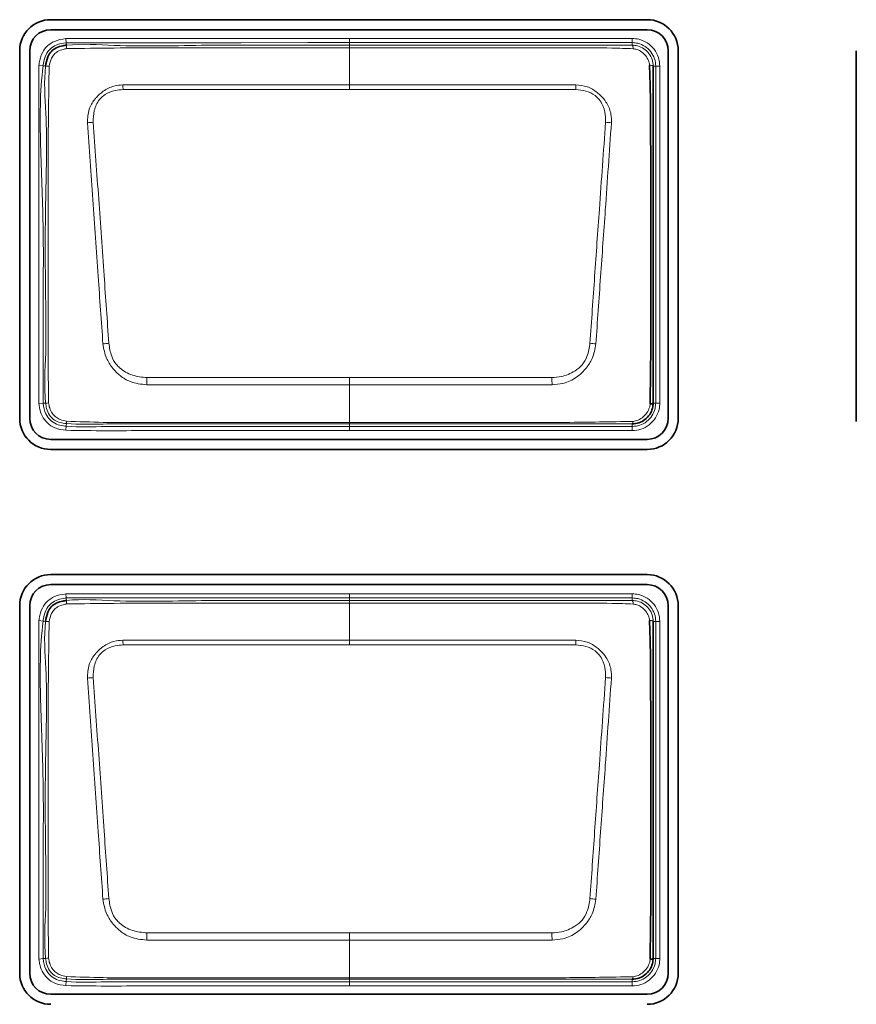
# Model space of a CAD drawing. Header units: millimetres. Extents: x 0 to 1118, y 0 to 864.
# Tile 24 of 172: x 239.77 to 244.8, y 355.6 to 361.52. Entities that reach past the tile are written whole.
import ezdxf

# ---------------------------------------------------------------- set-up
doc = ezdxf.new("R2010")
doc.units = ezdxf.units.MM

msp = doc.modelspace()

# ---------------------------------------------------------------- linework, layer by layer
at = {"color": 7, "linetype": 'Continuous', "lineweight": 35}
for p, q in [((243.5447, 361.5186), (239.9597, 361.5186)), ((239.9597, 361.4582), (243.5447, 361.4582)), ((239.7734, 361.3322), (239.7734, 359.1222)), ((239.8337, 359.1222), (239.8337, 361.3322)), ((243.6707, 361.3322), (243.6707, 359.1222)), ((243.731, 359.1222), (243.731, 361.3322)), ((244.8009, 361.3322), (244.8009, 359.1043)), ((243.4547, 359.0894), (243.4546, 359.0894)), ((243.5447, 358.9962), (239.9597, 358.9962)), ((239.9597, 358.9359), (243.5447, 358.9359)), ((243.5447, 358.1836), (239.9597, 358.1836)), ((239.9597, 358.1232), (243.5447, 358.1232)), ((239.7734, 357.9972), (239.7734, 355.7872)), ((239.8337, 355.7872), (239.8337, 357.9972)), ((243.6707, 357.9972), (243.6707, 355.7872)), ((243.731, 355.7872), (243.731, 357.9972)), ((243.4547, 355.7519), (243.4546, 355.7519)), ((243.5447, 355.6612), (239.9597, 355.6612))]:
    msp.add_line(p, q, dxfattribs=at)
at = {"color": 7, "linetype": 'Continuous', "lineweight": 18}
for p, q in [((240.0501, 361.4052), (240.0529, 361.3804)), ((241.7547, 361.4055), (243.4547, 361.4055)), ((243.4547, 361.3805), (243.4547, 361.4055)), ((240.0529, 361.3804), (240.0547, 361.3652)), ((241.7547, 361.3651), (241.7547, 361.3805)), ((243.4547, 361.3805), (241.7547, 361.3805)), ((241.7547, 361.1266), (241.7547, 361.3491)), ((243.4547, 361.3652), (243.4547, 361.3805)), ((239.8893, 361.2449), (239.9141, 361.2417)), ((239.9293, 361.2398), (239.9141, 361.2417)), ((243.5954, 361.2397), (243.5802, 361.2397)), ((243.5954, 359.2147), (243.5954, 361.2397)), ((243.5954, 361.2397), (243.6204, 361.2397)), ((243.6204, 361.2397), (243.6204, 359.2147)), ((241.7547, 361.0986), (240.3946, 361.0986)), ((243.1148, 361.0986), (241.7547, 361.0986)), ((241.7547, 359.3673), (241.7547, 359.3243)), ((241.7547, 359.0981), (241.7547, 359.3243)), ((239.8893, 359.2102), (239.9141, 359.213)), ((239.9141, 359.213), (239.9293, 359.2147)), ((243.5801, 359.2147), (243.5954, 359.2147)), ((243.5954, 359.2147), (243.6204, 359.2147)), ((240.0548, 359.091), (240.0536, 359.0757)), ((241.7547, 359.0981), (241.7547, 359.0895)), ((241.7547, 359.0895), (241.7547, 359.074)), ((243.4546, 359.074), (243.4546, 359.0894)), ((240.0515, 359.0508), (240.0536, 359.0757)), ((241.7547, 359.074), (243.4546, 359.074)), ((241.7547, 359.049), (241.7547, 359.074)), ((243.4546, 359.049), (241.7547, 359.049)), ((243.4546, 359.074), (243.4546, 359.049)), ((240.0501, 358.0677), (240.0529, 358.0429)), ((240.0529, 358.0429), (240.0547, 358.0277)), ((241.7547, 358.068), (243.4547, 358.068)), ((241.7547, 358.0276), (241.7547, 358.043)), ((243.4547, 358.043), (241.7547, 358.043)), ((243.4547, 358.043), (243.4547, 358.068)), ((243.4547, 358.0277), (243.4547, 358.043)), ((241.7547, 357.7891), (241.7547, 358.0116)), ((239.8893, 357.9074), (239.9141, 357.9042)), ((239.9293, 357.9023), (239.9141, 357.9042)), ((243.5954, 357.9022), (243.5802, 357.9022)), ((243.5954, 355.8772), (243.5954, 357.9022)), ((243.5954, 357.9022), (243.6204, 357.9022)), ((243.6204, 357.9022), (243.6204, 355.8772)), ((241.7547, 357.7611), (240.3946, 357.7611)), ((243.1148, 357.7611), (241.7547, 357.7611)), ((241.7547, 356.0298), (241.7547, 355.9868)), ((241.7547, 355.7606), (241.7547, 355.9868)), ((239.8893, 355.8727), (239.9141, 355.8755)), ((239.9141, 355.8755), (239.9293, 355.8772)), ((243.5801, 355.8772), (243.5954, 355.8772)), ((243.5954, 355.8772), (243.6204, 355.8772)), ((240.0515, 355.7133), (240.0536, 355.7382)), ((240.0548, 355.7535), (240.0536, 355.7382)), ((241.7547, 355.7606), (241.7547, 355.752)), ((241.7547, 355.752), (241.7547, 355.7365)), ((241.7547, 355.7365), (243.4546, 355.7365)), ((241.7547, 355.7115), (241.7547, 355.7365)), ((243.4546, 355.7115), (241.7547, 355.7115)), ((243.4546, 355.7365), (243.4546, 355.7519)), ((243.4546, 355.7365), (243.4546, 355.7115))]:
    msp.add_line(p, q, dxfattribs=at)
at = {"color": 7, "linetype": 'Continuous', "lineweight": 18, "flags": 128}
for points in [[(241.7547, 361.3805), (241.7547, 361.381), (241.7547, 361.3825), (241.7547, 361.3848), (241.7547, 361.3879), (241.7547, 361.3917), (241.7547, 361.396), (241.7547, 361.4006), (241.7547, 361.4055)], [(241.7547, 361.3805), (241.7047, 361.3805), (241.5047, 361.3805), (241.1047, 361.3804), (240.6117, 361.3804), (240.0529, 361.3804)], [(241.7547, 361.3651), (241.7547, 361.3648), (241.7547, 361.3639), (241.7547, 361.3626), (241.7547, 361.3608), (241.7547, 361.3585), (241.7547, 361.3558), (241.7547, 361.3526), (241.7547, 361.3491)], [(241.7547, 361.1266), (242.053, 361.1266), (243.116, 361.1266)], [(241.7547, 361.1266), (241.7547, 361.1237), (241.7547, 361.1205), (241.7547, 361.1171), (241.7547, 361.1137), (241.7547, 361.11), (241.7547, 361.1063), (241.7547, 361.1025), (241.7547, 361.0986)], [(241.7547, 359.3243), (241.4565, 359.3243), (240.5368, 359.3243)], [(240.5382, 359.3673), (241.591, 359.3673), (241.7547, 359.3673)], [(241.7547, 359.3673), (241.9184, 359.3673), (242.9712, 359.3673)], [(242.9726, 359.3243), (241.9184, 359.3243), (241.7547, 359.3243)], [(241.7547, 358.043), (241.7047, 358.043), (241.5047, 358.043), (241.1047, 358.0429), (240.6117, 358.0429), (240.0529, 358.0429)], [(241.7547, 358.043), (241.7547, 358.0435), (241.7547, 358.045), (241.7547, 358.0473), (241.7547, 358.0504), (241.7547, 358.0542), (241.7547, 358.0585), (241.7547, 358.0631), (241.7547, 358.068)], [(241.7547, 358.0276), (241.7547, 358.0273), (241.7547, 358.0264), (241.7547, 358.0251), (241.7547, 358.0233), (241.7547, 358.021), (241.7547, 358.0183), (241.7547, 358.0151), (241.7547, 358.0116)], [(241.7547, 357.7891), (242.053, 357.7891), (243.116, 357.7891)], [(241.7547, 357.7891), (241.7547, 357.7862), (241.7547, 357.783), (241.7547, 357.7796), (241.7547, 357.7762), (241.7547, 357.7725), (241.7547, 357.7688), (241.7547, 357.765), (241.7547, 357.7611)], [(240.5382, 356.0298), (241.591, 356.0298), (241.7547, 356.0298)], [(241.7547, 356.0298), (241.9184, 356.0298), (242.9712, 356.0298)], [(241.7547, 355.9868), (241.4565, 355.9868), (240.5368, 355.9868)], [(242.9726, 355.9868), (241.9184, 355.9868), (241.7547, 355.9868)]]:
    msp.add_lwpolyline(points, dxfattribs=at)
at = {"color": 7, "linetype": 'Continuous', "lineweight": 35}
for centre, radius, start, end in [((239.9597, 361.3322), 0.1863, 90, 180), ((243.5447, 361.3322), 0.1863, 0, 90), ((239.9597, 361.3322), 0.126, 90, 180), ((243.5447, 361.3322), 0.126, 0, 90), ((243.5637, 359.2374), 0.028, 266.51023, 305.92299), ((239.9597, 359.1222), 0.1863, 180, 270), ((239.9597, 359.1222), 0.126, 180, 270), ((243.5447, 359.1222), 0.1863, 270, 0), ((243.5447, 359.1222), 0.126, 270, 0), ((239.9597, 357.9972), 0.1863, 90, 180), ((243.5447, 357.9972), 0.1863, 0, 90), ((239.9597, 357.9972), 0.126, 90, 180), ((243.5447, 357.9972), 0.126, 0, 90), ((243.5637, 355.8999), 0.028, 266.51023, 305.92299), ((239.9597, 355.7872), 0.1863, 180, 270), ((239.9597, 355.7872), 0.126, 180, 270), ((243.5447, 355.7872), 0.1863, 270, 0), ((243.5447, 355.7872), 0.126, 270, 0)]:
    msp.add_arc(centre, radius, start, end, dxfattribs=at)
at = {"color": 7, "linetype": 'Continuous', "lineweight": 18}
for centre, radius, start, end in [((240.1494, 361.3581), 0.095, 175.75252, 188.15287), ((243.4264, 361.3463), 0.0341, 355.96569, 33.64705), ((239.9311, 361.111), 0.1288, 81.47129, 90.81507), ((243.561, 361.2096), 0.0357, 57.52032, 94.07551), ((232.7809, 360.7976), 7.6196, 2.26392, 2.47463), ((250.7285, 360.7976), 7.6196, 177.52537, 177.73608), ((240.2277, 360.5562), 0.3458, 92.07277, 97.89349), ((243.2817, 360.5562), 0.3458, 82.10683, 87.92755), ((240.4002, 358.7166), 0.8622, 96.06918, 98.42952), ((243.1092, 358.7167), 0.8622, 81.5706, 83.93095), ((270.084, 358.3993), 29.5617, 178.12352, 178.20698), ((213.4254, 358.3993), 29.5617, 1.79302, 1.87648), ((239.9313, 359.3331), 0.1185, 269.06659, 277.55314), ((240.1013, 359.1001), 0.0474, 173.39747, 191.06133), ((243.4379, 359.1033), 0.0218, 320.39336, 2.68132), ((240.1494, 358.0206), 0.095, 175.75252, 188.15287), ((243.4264, 358.0088), 0.0341, 355.96569, 33.64705), ((239.9311, 357.7735), 0.1288, 81.47129, 90.81507), ((243.561, 357.8721), 0.0357, 57.52032, 94.07551), ((232.7809, 357.4601), 7.6196, 2.26392, 2.47463), ((250.7285, 357.4601), 7.6196, 177.52537, 177.73608), ((240.2277, 357.2187), 0.3458, 92.07277, 97.89349), ((243.2817, 357.2187), 0.3458, 82.10683, 87.92755), ((240.4002, 355.3791), 0.8622, 96.06918, 98.42952), ((243.1092, 355.3792), 0.8622, 81.5706, 83.93095), ((270.084, 355.0618), 29.5617, 178.12352, 178.20698), ((213.4254, 355.0618), 29.5617, 1.79302, 1.87648), ((239.9313, 355.9956), 0.1185, 269.06659, 277.55314), ((240.1013, 355.7626), 0.0474, 173.39747, 191.06133), ((243.4379, 355.7658), 0.0218, 320.39336, 2.68132)]:
    msp.add_arc(centre, radius, start, end, dxfattribs=at)
for points, knots in [([(239.8893, 361.2449), (239.89, 361.2496), (239.8934, 361.2753), (239.9045, 361.3177), (239.9381, 361.3626), (239.9869, 361.3949), (240.0269, 361.4014), (240.0501, 361.4052)], [0, 0, 0, 0, 0.058142, 0.312481, 0.516431, 0.720004, 1, 1, 1, 1]), ([(240.0501, 361.4052), (240.2373, 361.4053), (240.6117, 361.4055), (241.1799, 361.4054), (241.5609, 361.4055), (241.7547, 361.4055)], [0, 0, 0, 0, 0.329436, 0.658872, 1, 1, 1, 1]), ([(243.4547, 361.4055), (243.4678, 361.4045), (243.4994, 361.4023), (243.5465, 361.3814), (243.588, 361.3432), (243.6153, 361.2939), (243.6188, 361.2575), (243.6204, 361.2397)], [0, 0, 0, 0, 0.151112, 0.365617, 0.580258, 0.795218, 1, 1, 1, 1]), ([(240.0529, 361.3804), (240.0529, 361.3804), (240.0324, 361.378), (239.9974, 361.3713), (239.9556, 361.3442), (239.9271, 361.3059), (239.9178, 361.2691), (239.9147, 361.2462), (239.9141, 361.2417)], [0, 0, 0, 0, 0.00007, 0.287537, 0.483939, 0.679062, 0.936857, 1, 1, 1, 1]), ([(240.0554, 361.3447), (240.0486, 361.3433), (240.0298, 361.3397), (240.0034, 361.3295), (239.9796, 361.3108), (239.9593, 361.2815), (239.9538, 361.2556), (239.9502, 361.2384)], [0, 0, 0, 0, 0.127496, 0.353035, 0.515865, 0.679688, 1, 1, 1, 1]), ([(240.0547, 361.3652), (240.0547, 361.3652), (240.1496, 361.3759), (240.4332, 361.3533), (240.9013, 361.3692), (241.3726, 361.3646), (241.6569, 361.365), (241.7547, 361.3651)], [0, 0, 0, 0, 0.0000088, 0.1686191, 0.4982919, 0.8274361, 1, 1, 1, 1]), ([(241.7547, 361.3491), (241.6553, 361.3491), (241.371, 361.3492), (240.8999, 361.3488), (240.4328, 361.35), (240.1507, 361.346), (240.0554, 361.3447)], [0, 0, 0, 0, 0.1755, 0.501918, 0.831626, 1, 1, 1, 1]), ([(241.7547, 361.3651), (241.9412, 361.3651), (242.3143, 361.3651), (242.759, 361.3651), (243.0985, 361.3651), (243.2917, 361.3652), (243.4143, 361.3651), (243.4547, 361.3652), (243.4547, 361.3652)], [0, 0, 0, 0, 0.329148, 0.658296, 0.784897, 0.928025, 0.999991, 1, 1, 1, 1]), ([(243.4603, 361.3439), (243.4173, 361.3456), (243.2936, 361.3505), (243.0887, 361.3487), (242.7649, 361.3494), (242.3595, 361.349), (241.9958, 361.3491), (241.7942, 361.3491), (241.7547, 361.3491)], [0, 0, 0, 0, 0.075739, 0.217696, 0.360252, 0.645411, 0.930556, 1, 1, 1, 1]), ([(243.5954, 361.2397), (243.5954, 361.2397), (243.5954, 361.2548), (243.5904, 361.2858), (243.5681, 361.3276), (243.5326, 361.36), (243.4927, 361.3778), (243.4658, 361.3797), (243.4547, 361.3805)], [0, 0, 0, 0, 0.000068, 0.204828, 0.419781, 0.634393, 0.848864, 1, 1, 1, 1]), ([(243.4547, 361.3652), (243.4547, 361.3652), (243.4651, 361.3652), (243.4897, 361.3621), (243.5255, 361.3462), (243.5563, 361.3172), (243.5758, 361.2804), (243.5802, 361.2532), (243.5802, 361.2397), (243.5802, 361.2397)], [0, 0, 0, 0, 0.000076, 0.159905, 0.374062, 0.588093, 0.794093, 0.999924, 1, 1, 1, 1]), ([(243.5584, 361.2452), (243.5568, 361.2547), (243.5534, 361.2749), (243.5363, 361.3022), (243.5125, 361.3251), (243.486, 361.3399), (243.4677, 361.3428), (243.4603, 361.3439)], [0, 0, 0, 0, 0.190909, 0.406669, 0.631062, 0.851531, 1, 1, 1, 1]), ([(239.8893, 359.2102), (239.8893, 359.4101), (239.8893, 359.7686), (239.8888, 360.287), (239.8892, 360.7653), (239.8893, 361.085), (239.8893, 361.2449)], [0, 0, 0, 0, 0.294817, 0.528637, 0.764318, 1, 1, 1, 1]), ([(239.9141, 361.2417), (239.9141, 361.2417), (239.8941, 361.0839), (239.8954, 360.7635), (239.9188, 360.2871), (239.9127, 359.7695), (239.9136, 359.412), (239.9141, 359.213)], [0, 0, 0, 0, 0.000007, 0.235195, 0.471316, 0.705749, 1, 1, 1, 1]), ([(239.9293, 359.2147), (239.9293, 359.2147), (239.918, 359.3148), (239.9346, 359.5157), (239.9273, 359.9134), (239.9249, 360.3941), (239.943, 360.8681), (239.9175, 361.1464), (239.9293, 361.2398), (239.9293, 361.2398)], [0, 0, 0, 0, 0.000007, 0.149192, 0.296265, 0.589843, 0.860506, 0.999993, 1, 1, 1, 1]), ([(239.9502, 361.2384), (239.9488, 361.1448), (239.9447, 360.8684), (239.9431, 360.3938), (239.944, 359.9136), (239.9436, 359.5158), (239.9458, 359.3161), (239.9468, 359.2157)], [0, 0, 0, 0, 0.138888, 0.409935, 0.703873, 0.851045, 1, 1, 1, 1]), ([(240.1802, 360.8987), (240.1814, 360.9264), (240.1835, 360.9762), (240.2121, 361.0257), (240.2421, 361.0611), (240.2781, 361.0936), (240.3332, 361.1219), (240.3754, 361.1252), (240.3934, 361.1266)], [0, 0, 0, 0, 0.236036, 0.426179, 0.477737, 0.637251, 0.844602, 1, 1, 1, 1]), ([(240.3946, 361.0986), (240.3784, 361.0974), (240.3411, 361.0945), (240.2905, 361.0747), (240.2442, 361.0341), (240.2171, 360.9737), (240.2158, 360.9257), (240.2152, 360.9018)], [0, 0, 0, 0, 0.160648, 0.369005, 0.524127, 0.762874, 1, 1, 1, 1]), ([(240.3934, 361.1266), (240.4432, 361.1265), (240.5924, 361.126), (240.8409, 361.127), (241.1424, 361.1265), (241.4469, 361.1267), (241.6521, 361.1266), (241.7547, 361.1266)], [0, 0, 0, 0, 0.109645, 0.328736, 0.547827, 0.773914, 1, 1, 1, 1]), ([(243.2942, 360.9018), (243.2943, 360.9169), (243.2946, 360.955), (243.2786, 361.0059), (243.2539, 361.0439), (243.2217, 361.0717), (243.1764, 361.0931), (243.1353, 361.0968), (243.1148, 361.0986)], [0, 0, 0, 0, 0.150039, 0.377629, 0.518715, 0.593819, 0.797701, 1, 1, 1, 1]), ([(243.116, 361.1266), (243.139, 361.1244), (243.1857, 361.1199), (243.234, 361.0902), (243.2706, 361.0576), (243.3028, 361.0197), (243.3208, 360.9788), (243.3293, 360.9359), (243.3293, 360.9159), (243.3292, 360.8988)], [0, 0, 0, 0, 0.196953, 0.400474, 0.477525, 0.621985, 0.827103, 0.852197, 1, 1, 1, 1]), ([(240.2738, 359.5696), (240.2642, 359.7054), (240.2437, 359.995), (240.2122, 360.4382), (240.1909, 360.7451), (240.1802, 360.8987)], [0, 0, 0, 0, 0.306049, 0.652529, 1, 1, 1, 1]), ([(240.2152, 360.9018), (240.2262, 360.7484), (240.2481, 360.4418), (240.2795, 359.999), (240.2996, 359.7096), (240.309, 359.5741)], [0, 0, 0, 0, 0.347304, 0.694424, 1, 1, 1, 1]), ([(243.2004, 359.5741), (243.2097, 359.7084), (243.2284, 359.9771), (243.2596, 360.4199), (243.2817, 360.7277), (243.2942, 360.9018)], [0, 0, 0, 0, 0.302974, 0.605825, 1, 1, 1, 1]), ([(243.3292, 360.8988), (243.317, 360.7244), (243.2955, 360.4164), (243.2642, 359.9731), (243.2452, 359.7043), (243.2356, 359.5696)], [0, 0, 0, 0, 0.394267, 0.696552, 1, 1, 1, 1]), ([(240.5368, 359.3243), (240.5028, 359.328), (240.4451, 359.3342), (240.3858, 359.3704), (240.3513, 359.4009), (240.3226, 359.4352), (240.2878, 359.4891), (240.2789, 359.5403), (240.2738, 359.5696)], [0, 0, 0, 0, 0.256994, 0.435753, 0.518339, 0.608051, 0.775867, 1, 1, 1, 1]), ([(240.309, 359.5741), (240.3131, 359.5479), (240.3201, 359.5029), (240.3466, 359.4533), (240.3874, 359.4117), (240.4494, 359.3764), (240.5087, 359.3703), (240.5382, 359.3673)], [0, 0, 0, 0, 0.231465, 0.397413, 0.481538, 0.74157, 1, 1, 1, 1]), ([(242.9712, 359.3673), (242.9906, 359.3687), (243.0389, 359.372), (243.1025, 359.3995), (243.1564, 359.4421), (243.1889, 359.5013), (243.1962, 359.5473), (243.2004, 359.5741)], [0, 0, 0, 0, 0.169426, 0.422531, 0.593644, 0.763575, 1, 1, 1, 1]), ([(243.2356, 359.5696), (243.2303, 359.5397), (243.221, 359.4873), (243.1789, 359.4228), (243.1264, 359.3691), (243.0746, 359.3427), (243.0212, 359.3278), (242.9945, 359.3259), (242.9726, 359.3243)], [0, 0, 0, 0, 0.229046, 0.401207, 0.578038, 0.797363, 0.83357, 1, 1, 1, 1]), ([(240.0515, 359.0508), (240.0282, 359.0536), (239.987, 359.0587), (239.9377, 359.0935), (239.9059, 359.1353), (239.8936, 359.1768), (239.8904, 359.2014), (239.8893, 359.2102)], [0, 0, 0, 0, 0.276626, 0.489449, 0.702472, 0.894255, 1, 1, 1, 1]), ([(239.9141, 359.213), (239.9141, 359.213), (239.9166, 359.1912), (239.9233, 359.1536), (239.9554, 359.1118), (239.9927, 359.0855), (240.0278, 359.0781), (240.0482, 359.0762), (240.0536, 359.0757)], [0, 0, 0, 0, 0.000069, 0.304094, 0.511824, 0.715977, 0.924845, 1, 1, 1, 1]), ([(240.0548, 359.091), (240.0548, 359.091), (240.042, 359.092), (240.0168, 359.095), (239.9799, 359.1106), (239.9499, 359.1407), (239.9341, 359.1782), (239.9306, 359.2038), (239.9293, 359.2147), (239.9293, 359.2147)], [0, 0, 0, 0, 0.000077, 0.197333, 0.387983, 0.604747, 0.83111, 0.999923, 1, 1, 1, 1]), ([(239.9468, 359.2157), (239.9486, 359.2053), (239.9525, 359.1833), (239.9671, 359.1526), (239.99, 359.1289), (240.0196, 359.1122), (240.0417, 359.1079), (240.0542, 359.1055)], [0, 0, 0, 0, 0.189123, 0.39968, 0.598829, 0.771957, 1, 1, 1, 1]), ([(243.4546, 359.074), (243.4697, 359.0754), (243.5007, 359.0783), (243.5426, 359.1016), (243.575, 359.1368), (243.5927, 359.1768), (243.5946, 359.2036), (243.5954, 359.2147)], [0, 0, 0, 0, 0.2046745, 0.4198422, 0.6343902, 0.848799, 1, 1, 1, 1]), ([(243.6204, 359.2147), (243.6195, 359.2017), (243.6173, 359.17), (243.5963, 359.1229), (243.5582, 359.0814), (243.5088, 359.0541), (243.4724, 359.0507), (243.4546, 359.049)], [0, 0, 0, 0, 0.151184, 0.365635, 0.580222, 0.795405, 1, 1, 1, 1]), ([(243.4596, 359.1043), (243.4699, 359.1063), (243.4921, 359.1107), (243.5204, 359.1302), (243.5439, 359.1557), (243.5583, 359.1829), (243.5609, 359.2019), (243.562, 359.2095)], [0, 0, 0, 0, 0.197464, 0.427893, 0.636791, 0.855624, 1, 1, 1, 1]), ([(240.0542, 359.1055), (240.1278, 359.1028), (240.3447, 359.0948), (240.7052, 359.0992), (241.1353, 359.0978), (241.4853, 359.0981), (241.6917, 359.0981), (241.7547, 359.0981)], [0, 0, 0, 0, 0.129882, 0.382749, 0.635797, 0.888846, 1, 1, 1, 1]), ([(241.7547, 359.0895), (241.5673, 359.0895), (241.1925, 359.0897), (240.6993, 359.0889), (240.3204, 359.0906), (240.1281, 359.0851), (240.0548, 359.091), (240.0548, 359.091)], [0, 0, 0, 0, 0.330742, 0.661483, 0.870168, 0.999991, 1, 1, 1, 1]), ([(241.7547, 359.0981), (241.788, 359.0981), (241.9547, 359.0981), (242.388, 359.0986), (242.9231, 359.095), (243.3247, 359.1019), (243.4596, 359.1043)], [0, 0, 0, 0, 0.058653, 0.293263, 0.762483, 1, 1, 1, 1]), ([(243.4546, 359.0894), (243.3209, 359.0894), (242.922, 359.0895), (242.3553, 359.0895), (241.9223, 359.0895), (241.7547, 359.0895)], [0, 0, 0, 0, 0.235996, 0.704164, 1, 1, 1, 1]), ([(241.7547, 359.049), (241.738, 359.049), (241.6547, 359.049), (241.3047, 359.0491), (240.9151, 359.0486), (240.5115, 359.0493), (240.2938, 359.0473), (240.1324, 359.0496), (240.0515, 359.0508)], [0, 0, 0, 0, 0.0293566, 0.1467828, 0.6164876, 0.7155925, 0.8576233, 1, 1, 1, 1]), ([(240.0536, 359.0757), (240.0536, 359.0757), (240.1333, 359.0692), (240.2945, 359.0748), (240.6164, 359.0736), (240.981, 359.0741), (241.3872, 359.074), (241.6322, 359.074), (241.7547, 359.074)], [0, 0, 0, 0, 0.000009, 0.1411, 0.283602, 0.567928, 0.783964, 1, 1, 1, 1]), ([(239.8893, 357.9074), (239.89, 357.9121), (239.8934, 357.9378), (239.9045, 357.9802), (239.9381, 358.0251), (239.9869, 358.0574), (240.0269, 358.0639), (240.0501, 358.0677)], [0, 0, 0, 0, 0.058142, 0.312481, 0.516431, 0.720004, 1, 1, 1, 1]), ([(240.0529, 358.0429), (240.0529, 358.0429), (240.0324, 358.0405), (239.9974, 358.0338), (239.9556, 358.0067), (239.9271, 357.9684), (239.9178, 357.9316), (239.9147, 357.9087), (239.9141, 357.9042)], [0, 0, 0, 0, 0.00007, 0.287537, 0.483939, 0.679062, 0.936857, 1, 1, 1, 1]), ([(240.0501, 358.0677), (240.2373, 358.0678), (240.6117, 358.068), (241.1799, 358.0679), (241.5609, 358.068), (241.7547, 358.068)], [0, 0, 0, 0, 0.329436, 0.658872, 1, 1, 1, 1]), ([(240.0547, 358.0277), (240.0547, 358.0277), (240.1496, 358.0384), (240.4332, 358.0158), (240.9013, 358.0317), (241.3726, 358.0271), (241.6569, 358.0275), (241.7547, 358.0276)], [0, 0, 0, 0, 0.0000088, 0.1686191, 0.4982919, 0.8274361, 1, 1, 1, 1]), ([(241.7547, 358.0276), (241.9412, 358.0276), (242.3143, 358.0276), (242.759, 358.0276), (243.0985, 358.0276), (243.2917, 358.0277), (243.4143, 358.0276), (243.4547, 358.0277), (243.4547, 358.0277)], [0, 0, 0, 0, 0.329148, 0.658296, 0.784897, 0.928025, 0.999991, 1, 1, 1, 1]), ([(243.4547, 358.068), (243.4678, 358.067), (243.4994, 358.0648), (243.5465, 358.0439), (243.588, 358.0057), (243.6153, 357.9564), (243.6188, 357.92), (243.6204, 357.9022)], [0, 0, 0, 0, 0.151112, 0.365617, 0.580258, 0.795218, 1, 1, 1, 1]), ([(243.5954, 357.9022), (243.5954, 357.9022), (243.5954, 357.9173), (243.5904, 357.9483), (243.5681, 357.9901), (243.5326, 358.0225), (243.4927, 358.0403), (243.4658, 358.0422), (243.4547, 358.043)], [0, 0, 0, 0, 0.000068, 0.204828, 0.419781, 0.634393, 0.848864, 1, 1, 1, 1]), ([(243.4547, 358.0277), (243.4547, 358.0277), (243.4651, 358.0277), (243.4897, 358.0246), (243.5255, 358.0087), (243.5563, 357.9797), (243.5758, 357.9429), (243.5802, 357.9157), (243.5802, 357.9022), (243.5802, 357.9022)], [0, 0, 0, 0, 0.000076, 0.159905, 0.374062, 0.588093, 0.794093, 0.999924, 1, 1, 1, 1]), ([(240.0554, 358.0072), (240.0486, 358.0058), (240.0298, 358.0022), (240.0034, 357.992), (239.9796, 357.9733), (239.9593, 357.944), (239.9538, 357.9181), (239.9502, 357.9009)], [0, 0, 0, 0, 0.127496, 0.353035, 0.515865, 0.679688, 1, 1, 1, 1]), ([(241.7547, 358.0116), (241.6553, 358.0116), (241.371, 358.0117), (240.8999, 358.0113), (240.4328, 358.0125), (240.1507, 358.0085), (240.0554, 358.0072)], [0, 0, 0, 0, 0.1755, 0.501918, 0.831626, 1, 1, 1, 1]), ([(243.4603, 358.0064), (243.4173, 358.0081), (243.2936, 358.013), (243.0887, 358.0112), (242.7649, 358.0119), (242.3595, 358.0115), (241.9958, 358.0116), (241.7942, 358.0116), (241.7547, 358.0116)], [0, 0, 0, 0, 0.075739, 0.217696, 0.360252, 0.645411, 0.930556, 1, 1, 1, 1]), ([(243.5584, 357.9077), (243.5568, 357.9172), (243.5534, 357.9374), (243.5363, 357.9647), (243.5125, 357.9876), (243.486, 358.0024), (243.4677, 358.0053), (243.4603, 358.0064)], [0, 0, 0, 0, 0.190909, 0.406669, 0.631062, 0.851531, 1, 1, 1, 1]), ([(239.8893, 355.8727), (239.8893, 356.0726), (239.8893, 356.4311), (239.8888, 356.9495), (239.8892, 357.4278), (239.8893, 357.7475), (239.8893, 357.9074)], [0, 0, 0, 0, 0.294817, 0.528637, 0.764318, 1, 1, 1, 1]), ([(239.9141, 357.9042), (239.9141, 357.9042), (239.8941, 357.7464), (239.8954, 357.426), (239.9188, 356.9496), (239.9127, 356.432), (239.9136, 356.0745), (239.9141, 355.8755)], [0, 0, 0, 0, 0.000007, 0.235195, 0.471316, 0.705749, 1, 1, 1, 1]), ([(239.9293, 355.8772), (239.9293, 355.8772), (239.918, 355.9773), (239.9346, 356.1782), (239.9273, 356.5759), (239.9249, 357.0566), (239.943, 357.5306), (239.9175, 357.8089), (239.9293, 357.9023), (239.9293, 357.9023)], [0, 0, 0, 0, 0.000007, 0.149192, 0.296265, 0.589843, 0.860506, 0.999993, 1, 1, 1, 1]), ([(239.9502, 357.9009), (239.9488, 357.8073), (239.9447, 357.5309), (239.9431, 357.0563), (239.944, 356.5761), (239.9436, 356.1783), (239.9458, 355.9786), (239.9468, 355.8782)], [0, 0, 0, 0, 0.138888, 0.409935, 0.703873, 0.851045, 1, 1, 1, 1]), ([(240.1802, 357.5612), (240.1814, 357.5889), (240.1835, 357.6387), (240.2121, 357.6882), (240.2421, 357.7236), (240.2781, 357.7561), (240.3332, 357.7844), (240.3754, 357.7877), (240.3934, 357.7891)], [0, 0, 0, 0, 0.236036, 0.426179, 0.477737, 0.637251, 0.844602, 1, 1, 1, 1]), ([(240.3934, 357.7891), (240.4432, 357.789), (240.5924, 357.7885), (240.8409, 357.7895), (241.1424, 357.789), (241.4469, 357.7892), (241.6521, 357.7891), (241.7547, 357.7891)], [0, 0, 0, 0, 0.109645, 0.328736, 0.547827, 0.773914, 1, 1, 1, 1]), ([(243.116, 357.7891), (243.139, 357.7869), (243.1857, 357.7824), (243.234, 357.7527), (243.2706, 357.7201), (243.3028, 357.6822), (243.3208, 357.6413), (243.3293, 357.5984), (243.3293, 357.5784), (243.3292, 357.5613)], [0, 0, 0, 0, 0.196953, 0.400474, 0.477525, 0.621985, 0.827103, 0.852197, 1, 1, 1, 1]), ([(240.3946, 357.7611), (240.3784, 357.7599), (240.3411, 357.757), (240.2905, 357.7372), (240.2442, 357.6966), (240.2171, 357.6362), (240.2158, 357.5882), (240.2152, 357.5643)], [0, 0, 0, 0, 0.160648, 0.369005, 0.524127, 0.762874, 1, 1, 1, 1]), ([(243.2942, 357.5643), (243.2943, 357.5794), (243.2946, 357.6175), (243.2786, 357.6684), (243.2539, 357.7064), (243.2217, 357.7342), (243.1764, 357.7556), (243.1353, 357.7593), (243.1148, 357.7611)], [0, 0, 0, 0, 0.150039, 0.377629, 0.518715, 0.593819, 0.797701, 1, 1, 1, 1]), ([(240.2738, 356.2321), (240.2642, 356.3679), (240.2437, 356.6575), (240.2122, 357.1007), (240.1909, 357.4076), (240.1802, 357.5612)], [0, 0, 0, 0, 0.306049, 0.652529, 1, 1, 1, 1]), ([(240.2152, 357.5643), (240.2262, 357.4109), (240.2481, 357.1043), (240.2795, 356.6615), (240.2996, 356.3721), (240.309, 356.2366)], [0, 0, 0, 0, 0.347304, 0.694424, 1, 1, 1, 1]), ([(243.2004, 356.2366), (243.2097, 356.3709), (243.2284, 356.6396), (243.2596, 357.0824), (243.2817, 357.3902), (243.2942, 357.5643)], [0, 0, 0, 0, 0.302974, 0.605825, 1, 1, 1, 1]), ([(243.3292, 357.5613), (243.317, 357.3869), (243.2955, 357.0789), (243.2642, 356.6356), (243.2452, 356.3668), (243.2356, 356.2321)], [0, 0, 0, 0, 0.394267, 0.696552, 1, 1, 1, 1]), ([(240.5368, 355.9868), (240.5028, 355.9905), (240.4451, 355.9967), (240.3858, 356.0329), (240.3513, 356.0634), (240.3226, 356.0977), (240.2878, 356.1516), (240.2789, 356.2028), (240.2738, 356.2321)], [0, 0, 0, 0, 0.256994, 0.435753, 0.518339, 0.608051, 0.775867, 1, 1, 1, 1]), ([(240.309, 356.2366), (240.3131, 356.2104), (240.3201, 356.1654), (240.3466, 356.1158), (240.3874, 356.0742), (240.4494, 356.0389), (240.5087, 356.0328), (240.5382, 356.0298)], [0, 0, 0, 0, 0.231465, 0.397413, 0.481538, 0.74157, 1, 1, 1, 1]), ([(242.9712, 356.0298), (242.9906, 356.0312), (243.0389, 356.0345), (243.1025, 356.062), (243.1564, 356.1046), (243.1889, 356.1638), (243.1962, 356.2098), (243.2004, 356.2366)], [0, 0, 0, 0, 0.169426, 0.422531, 0.593644, 0.763575, 1, 1, 1, 1]), ([(243.2356, 356.2321), (243.2303, 356.2022), (243.221, 356.1498), (243.1789, 356.0853), (243.1264, 356.0316), (243.0746, 356.0052), (243.0212, 355.9903), (242.9945, 355.9884), (242.9726, 355.9868)], [0, 0, 0, 0, 0.229046, 0.401207, 0.578038, 0.797363, 0.83357, 1, 1, 1, 1]), ([(240.0515, 355.7133), (240.0282, 355.7161), (239.987, 355.7212), (239.9377, 355.756), (239.9059, 355.7978), (239.8936, 355.8393), (239.8904, 355.8639), (239.8893, 355.8727)], [0, 0, 0, 0, 0.276626, 0.489449, 0.702472, 0.894255, 1, 1, 1, 1]), ([(239.9141, 355.8755), (239.9141, 355.8755), (239.9166, 355.8537), (239.9233, 355.8161), (239.9554, 355.7743), (239.9927, 355.748), (240.0278, 355.7406), (240.0482, 355.7387), (240.0536, 355.7382)], [0, 0, 0, 0, 0.0000694, 0.3040945, 0.5118244, 0.7159775, 0.9248449, 1, 1, 1, 1]), ([(240.0548, 355.7535), (240.0548, 355.7535), (240.042, 355.7545), (240.0168, 355.7575), (239.9799, 355.7731), (239.9499, 355.8032), (239.9341, 355.8407), (239.9306, 355.8663), (239.9293, 355.8772), (239.9293, 355.8772)], [0, 0, 0, 0, 0.000077, 0.197333, 0.387983, 0.604747, 0.83111, 0.999923, 1, 1, 1, 1]), ([(239.9468, 355.8782), (239.9486, 355.8678), (239.9525, 355.8458), (239.9671, 355.8151), (239.99, 355.7914), (240.0196, 355.7747), (240.0417, 355.7704), (240.0542, 355.768)], [0, 0, 0, 0, 0.189123, 0.39968, 0.598829, 0.771957, 1, 1, 1, 1]), ([(243.4546, 355.7365), (243.4697, 355.7379), (243.5007, 355.7408), (243.5426, 355.7641), (243.575, 355.7993), (243.5927, 355.8393), (243.5946, 355.8661), (243.5954, 355.8772)], [0, 0, 0, 0, 0.2046745, 0.4198422, 0.6343902, 0.848799, 1, 1, 1, 1]), ([(243.6204, 355.8772), (243.6195, 355.8642), (243.6173, 355.8325), (243.5963, 355.7854), (243.5582, 355.7439), (243.5088, 355.7166), (243.4724, 355.7132), (243.4546, 355.7115)], [0, 0, 0, 0, 0.151184, 0.365635, 0.580222, 0.795405, 1, 1, 1, 1]), ([(243.4596, 355.7668), (243.4699, 355.7688), (243.4921, 355.7732), (243.5204, 355.7927), (243.5439, 355.8182), (243.5583, 355.8454), (243.5609, 355.8644), (243.562, 355.872)], [0, 0, 0, 0, 0.197464, 0.427893, 0.636791, 0.855624, 1, 1, 1, 1]), ([(240.0542, 355.768), (240.1278, 355.7653), (240.3447, 355.7573), (240.7052, 355.7617), (241.1353, 355.7603), (241.4853, 355.7606), (241.6917, 355.7606), (241.7547, 355.7606)], [0, 0, 0, 0, 0.129882, 0.382749, 0.635797, 0.888846, 1, 1, 1, 1]), ([(241.7547, 355.7115), (241.738, 355.7115), (241.6547, 355.7115), (241.3047, 355.7116), (240.9151, 355.7111), (240.5115, 355.7118), (240.2938, 355.7098), (240.1324, 355.7121), (240.0515, 355.7133)], [0, 0, 0, 0, 0.0293566, 0.1467828, 0.6164876, 0.7155925, 0.8576233, 1, 1, 1, 1]), ([(240.0536, 355.7382), (240.0536, 355.7382), (240.1333, 355.7317), (240.2945, 355.7373), (240.6164, 355.7361), (240.981, 355.7366), (241.3872, 355.7365), (241.6322, 355.7365), (241.7547, 355.7365)], [0, 0, 0, 0, 0.000009, 0.1411, 0.283602, 0.567928, 0.783964, 1, 1, 1, 1]), ([(241.7547, 355.752), (241.5673, 355.752), (241.1925, 355.7522), (240.6993, 355.7514), (240.3204, 355.7531), (240.1281, 355.7476), (240.0548, 355.7535), (240.0548, 355.7535)], [0, 0, 0, 0, 0.330742, 0.661483, 0.870168, 0.999991, 1, 1, 1, 1]), ([(241.7547, 355.7606), (241.788, 355.7606), (241.9547, 355.7606), (242.388, 355.7611), (242.9231, 355.7575), (243.3247, 355.7644), (243.4596, 355.7668)], [0, 0, 0, 0, 0.058653, 0.293263, 0.762483, 1, 1, 1, 1]), ([(243.4546, 355.7519), (243.3209, 355.7519), (242.922, 355.752), (242.3553, 355.752), (241.9223, 355.752), (241.7547, 355.752)], [0, 0, 0, 0, 0.235996, 0.704164, 1, 1, 1, 1])]:
    msp.add_open_spline(points, degree=3, knots=knots, dxfattribs=at)
at = {"color": 7, "linetype": 'Continuous', "lineweight": 35}
for points, knots in [([(239.9293, 361.2398), (239.9293, 361.2398), (239.9317, 361.2587), (239.9371, 361.2903), (239.9612, 361.3278), (239.9931, 361.3516), (240.0261, 361.3613), (240.0475, 361.3644), (240.0547, 361.3652), (240.0547, 361.3652)], [0, 0, 0, 0, 0.000077, 0.292145, 0.481329, 0.668501, 0.889292, 0.999923, 1, 1, 1, 1]), ([(243.562, 359.2095), (243.5634, 359.3162), (243.5662, 359.5282), (243.5655, 359.9507), (243.5659, 360.368), (243.5653, 360.731), (243.5646, 360.9338), (243.5638, 361.0884), (243.5603, 361.1919), (243.5584, 361.2452)], [0, 0, 0, 0, 0.157294, 0.312474, 0.622468, 0.772195, 0.847355, 0.921427, 1, 1, 1, 1]), ([(243.5802, 361.2397), (243.5802, 361.2397), (243.58, 361.1891), (243.5801, 361.0866), (243.5801, 360.9341), (243.58, 360.7308), (243.5801, 360.3681), (243.58, 359.9506), (243.5802, 359.5307), (243.5799, 359.3189), (243.5801, 359.2147), (243.5801, 359.2147)], [0, 0, 0, 0, 0.000007, 0.075686, 0.15099, 0.226275, 0.376845, 0.688419, 0.844208, 0.999993, 1, 1, 1, 1]), ([(243.5801, 359.2147), (243.5801, 359.2147), (243.5801, 359.2042), (243.577, 359.1797), (243.5611, 359.1441), (243.5324, 359.1134), (243.4955, 359.0938), (243.4682, 359.0893), (243.4547, 359.0894), (243.4547, 359.0894)], [0, 0, 0, 0, 0.000076, 0.162066, 0.372152, 0.585973, 0.793109, 0.999924, 1, 1, 1, 1]), ([(239.9293, 357.9023), (239.9293, 357.9023), (239.9317, 357.9212), (239.9371, 357.9528), (239.9612, 357.9903), (239.9931, 358.0141), (240.0261, 358.0238), (240.0475, 358.0269), (240.0547, 358.0277), (240.0547, 358.0277)], [0, 0, 0, 0, 0.000077, 0.292145, 0.481329, 0.668501, 0.889292, 0.999923, 1, 1, 1, 1]), ([(243.562, 355.872), (243.5634, 355.9787), (243.5662, 356.1907), (243.5655, 356.6132), (243.5659, 357.0305), (243.5653, 357.3935), (243.5646, 357.5963), (243.5638, 357.7509), (243.5603, 357.8544), (243.5584, 357.9077)], [0, 0, 0, 0, 0.157294, 0.312474, 0.622468, 0.772195, 0.847355, 0.921427, 1, 1, 1, 1]), ([(243.5802, 357.9022), (243.5802, 357.9022), (243.58, 357.8516), (243.5801, 357.7491), (243.5801, 357.5966), (243.58, 357.3933), (243.5801, 357.0306), (243.58, 356.6131), (243.5802, 356.1932), (243.5799, 355.9814), (243.5801, 355.8772), (243.5801, 355.8772)], [0, 0, 0, 0, 0.000007, 0.075686, 0.15099, 0.226275, 0.376845, 0.688419, 0.844208, 0.999993, 1, 1, 1, 1]), ([(243.5801, 355.8772), (243.5801, 355.8772), (243.5801, 355.8667), (243.577, 355.8422), (243.5611, 355.8066), (243.5324, 355.7759), (243.4955, 355.7563), (243.4682, 355.7518), (243.4547, 355.7519), (243.4547, 355.7519)], [0, 0, 0, 0, 0.000076, 0.162066, 0.372152, 0.585973, 0.793109, 0.999924, 1, 1, 1, 1])]:
    msp.add_open_spline(points, degree=3, knots=knots, dxfattribs=at)

doc.saveas('drawing.dxf')
